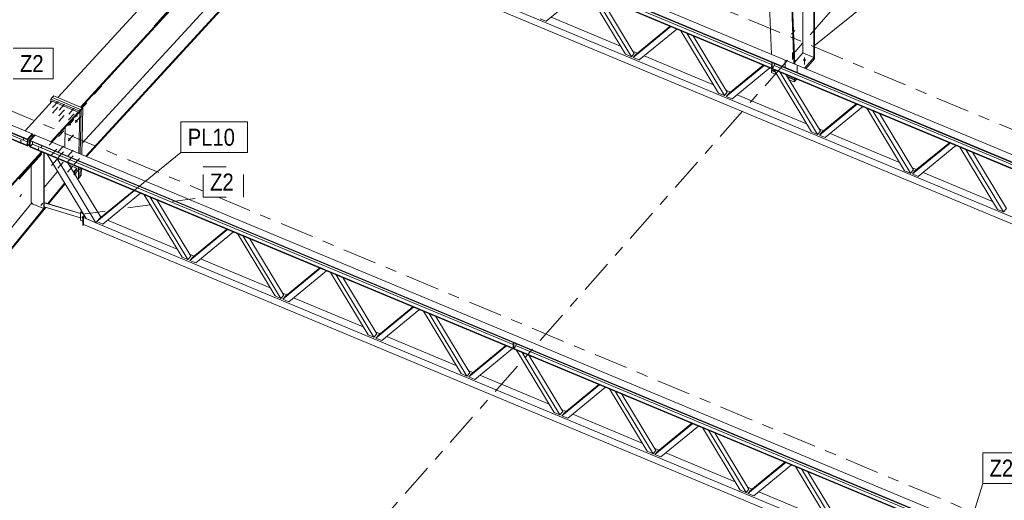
# Model space of a CAD drawing. Header units: millimetres. Extents: x -698 to 216, y -34 to 576.
# Tile 45 of 88: x -393 to -307, y 377 to 419. Entities that reach past the tile are written whole.
import ezdxf

# ---------------------------------------------------------------- set-up
doc = ezdxf.new("R2010")
doc.units = ezdxf.units.MM
for name, pattern in [('XKITLINE00', [0]), ('XKITLINE02', [4, 2, -2]), ('XKITLINE03', [6, 3, -1, 1, -1])]:
    doc.linetypes.add(name, pattern=pattern)
for name, color, linetype, lineweight in [('Element', 2, 'Continuous', 0), ('Spoina', 1, 'Continuous', 0), ('Znak elementu', 2, 'Continuous', 0), ('Śruba', 3, 'Continuous', 0)]:
    doc.layers.add(name, color=color, linetype=linetype, lineweight=lineweight)
doc.styles.add('ARIAL', font='ARIAL.TTF')

msp = doc.modelspace()

# ---------------------------------------------------------------- hatches: boundary and pattern name
at = {"layer": 'Śruba'}
for points in [[(-324.163, 415.602), (-324.176, 415.603), (-324.189, 415.605), (-324.201, 415.608), (-324.213, 415.612), (-324.224, 415.617), (-324.235, 415.622), (-324.244, 415.628), (-324.253, 415.635), (-324.261, 415.642), (-324.268, 415.65), (-324.273, 415.658), (-324.278, 415.667), (-324.281, 415.675), (-324.283, 415.684), (-324.284, 415.693), (-324.283, 415.702), (-324.281, 415.711), (-324.278, 415.72), (-324.273, 415.728), (-324.268, 415.736), (-324.261, 415.744), (-324.253, 415.751), (-324.244, 415.758), (-324.235, 415.764), (-324.224, 415.769), (-324.213, 415.774), (-324.201, 415.778), (-324.189, 415.781), (-324.176, 415.783), (-324.163, 415.784), (-324.15, 415.785), (-324.137, 415.784), (-324.124, 415.783), (-324.112, 415.781), (-324.099, 415.778), (-324.087, 415.774), (-324.076, 415.769), (-324.066, 415.764), (-324.056, 415.758), (-324.047, 415.751), (-324.039, 415.744), (-324.033, 415.736), (-324.027, 415.728), (-324.023, 415.72), (-324.019, 415.711), (-324.018, 415.702), (-324.017, 415.693), (-324.018, 415.684), (-324.019, 415.675), (-324.023, 415.667), (-324.027, 415.658), (-324.033, 415.65), (-324.039, 415.642), (-324.047, 415.635), (-324.056, 415.628), (-324.066, 415.622), (-324.076, 415.617), (-324.087, 415.612), (-324.099, 415.608), (-324.112, 415.605), (-324.124, 415.603), (-324.137, 415.602), (-324.15, 415.601)], [(-388.276, 410.845), (-388.267, 410.836), (-388.259, 410.825), (-388.252, 410.815), (-388.246, 410.804), (-388.24, 410.794), (-388.236, 410.783), (-388.233, 410.772), (-388.23, 410.762), (-388.229, 410.751), (-388.229, 410.742), (-388.23, 410.732), (-388.232, 410.723), (-388.235, 410.715), (-388.24, 410.708), (-388.245, 410.701), (-388.251, 410.695), (-388.258, 410.691), (-388.266, 410.687), (-388.274, 410.684), (-388.284, 410.682), (-388.293, 410.681), (-388.304, 410.682), (-388.314, 410.683), (-388.325, 410.685), (-388.337, 410.689), (-388.348, 410.693), (-388.359, 410.699), (-388.37, 410.705), (-388.381, 410.712), (-388.391, 410.72), (-388.401, 410.728), (-388.41, 410.737), (-388.419, 410.747), (-388.427, 410.757), (-388.434, 410.768), (-388.44, 410.778), (-388.446, 410.789), (-388.45, 410.8), (-388.453, 410.81), (-388.456, 410.821), (-388.457, 410.831), (-388.457, 410.841), (-388.456, 410.85), (-388.454, 410.859), (-388.451, 410.867), (-388.447, 410.875), (-388.441, 410.881), (-388.435, 410.887), (-388.428, 410.892), (-388.42, 410.896), (-388.412, 410.899), (-388.403, 410.9), (-388.393, 410.901), (-388.382, 410.901), (-388.372, 410.9), (-388.361, 410.897), (-388.35, 410.894), (-388.338, 410.889), (-388.327, 410.884), (-388.316, 410.878), (-388.306, 410.871), (-388.295, 410.863), (-388.285, 410.854)], [(-388.868, 410.092), (-388.859, 410.082), (-388.851, 410.072), (-388.844, 410.062), (-388.837, 410.051), (-388.832, 410.04), (-388.828, 410.03), (-388.824, 410.019), (-388.822, 410.008), (-388.821, 409.998), (-388.821, 409.988), (-388.822, 409.979), (-388.824, 409.97), (-388.827, 409.962), (-388.831, 409.955), (-388.836, 409.948), (-388.843, 409.942), (-388.85, 409.937), (-388.857, 409.934), (-388.866, 409.931), (-388.875, 409.929), (-388.885, 409.928), (-388.895, 409.928), (-388.906, 409.93), (-388.917, 409.932), (-388.928, 409.936), (-388.939, 409.94), (-388.95, 409.945), (-388.961, 409.952), (-388.972, 409.959), (-388.983, 409.967), (-388.992, 409.975), (-389.002, 409.984), (-389.011, 409.994), (-389.019, 410.004), (-389.026, 410.014), (-389.032, 410.025), (-389.037, 410.036), (-389.042, 410.047), (-389.045, 410.057), (-389.047, 410.068), (-389.048, 410.078), (-389.049, 410.088), (-389.048, 410.097), (-389.045, 410.106), (-389.042, 410.114), (-389.038, 410.122), (-389.033, 410.128), (-389.027, 410.134), (-389.02, 410.139), (-389.012, 410.143), (-389.003, 410.146), (-388.994, 410.147), (-388.984, 410.148), (-388.974, 410.148), (-388.963, 410.146), (-388.952, 410.144), (-388.941, 410.141), (-388.93, 410.136), (-388.919, 410.131), (-388.908, 410.125), (-388.897, 410.118), (-388.887, 410.11), (-388.877, 410.101)], [(-388.287, 410.35), (-388.278, 410.34), (-388.27, 410.33), (-388.263, 410.319), (-388.257, 410.309), (-388.251, 410.298), (-388.247, 410.287), (-388.244, 410.277), (-388.241, 410.266), (-388.24, 410.256), (-388.24, 410.246), (-388.241, 410.237), (-388.243, 410.228), (-388.246, 410.22), (-388.25, 410.212), (-388.256, 410.206), (-388.262, 410.2), (-388.269, 410.195), (-388.277, 410.191), (-388.285, 410.188), (-388.294, 410.187), (-388.304, 410.186), (-388.315, 410.186), (-388.325, 410.187), (-388.336, 410.19), (-388.347, 410.193), (-388.359, 410.198), (-388.37, 410.203), (-388.381, 410.209), (-388.391, 410.216), (-388.402, 410.224), (-388.412, 410.233), (-388.421, 410.242), (-388.43, 410.251), (-388.438, 410.262), (-388.445, 410.272), (-388.451, 410.283), (-388.457, 410.293), (-388.461, 410.304), (-388.464, 410.315), (-388.467, 410.325), (-388.468, 410.336), (-388.468, 410.345), (-388.467, 410.355), (-388.465, 410.364), (-388.462, 410.372), (-388.457, 410.379), (-388.452, 410.386), (-388.446, 410.392), (-388.439, 410.396), (-388.431, 410.4), (-388.423, 410.403), (-388.413, 410.405), (-388.404, 410.406), (-388.393, 410.405), (-388.383, 410.404), (-388.372, 410.402), (-388.36, 410.398), (-388.349, 410.394), (-388.338, 410.388), (-388.327, 410.382), (-388.316, 410.375), (-388.306, 410.367), (-388.296, 410.359)], [(-393.257, 408.502), (-393.268, 408.505), (-393.278, 408.508), (-393.287, 408.513), (-393.294, 408.52), (-393.299, 408.526), (-393.302, 408.534), (-393.303, 408.541), (-393.302, 408.549), (-393.298, 408.556), (-393.293, 408.563), (-393.285, 408.569), (-393.276, 408.573), (-393.266, 408.577), (-393.255, 408.579), (-393.244, 408.579), (-393.233, 408.578), (-393.222, 408.576), (-393.212, 408.572), (-393.203, 408.567), (-393.196, 408.561), (-393.191, 408.554), (-393.187, 408.546), (-393.186, 408.539), (-393.188, 408.531), (-393.191, 408.524), (-393.197, 408.517), (-393.204, 408.512), (-393.213, 408.507), (-393.223, 408.504), (-393.234, 408.502), (-393.246, 408.501)], [(-388.897, 408.741), (-388.888, 408.732), (-388.88, 408.722), (-388.873, 408.711), (-388.867, 408.701), (-388.861, 408.69), (-388.857, 408.679), (-388.854, 408.668), (-388.852, 408.658), (-388.85, 408.648), (-388.85, 408.638), (-388.851, 408.628), (-388.853, 408.62), (-388.856, 408.611), (-388.861, 408.604), (-388.866, 408.597), (-388.872, 408.592), (-388.879, 408.587), (-388.887, 408.583), (-388.895, 408.58), (-388.905, 408.578), (-388.915, 408.578), (-388.925, 408.578), (-388.936, 408.579), (-388.946, 408.582), (-388.958, 408.585), (-388.969, 408.59), (-388.98, 408.595), (-388.991, 408.601), (-389.002, 408.608), (-389.012, 408.616), (-389.022, 408.625), (-389.031, 408.634), (-389.04, 408.643), (-389.048, 408.653), (-389.055, 408.664), (-389.061, 408.674), (-389.067, 408.685), (-389.071, 408.696), (-389.075, 408.707), (-389.077, 408.717), (-389.078, 408.727), (-389.078, 408.737), (-389.077, 408.747), (-389.075, 408.756), (-389.072, 408.764), (-389.068, 408.771), (-389.062, 408.778), (-389.056, 408.783), (-389.049, 408.788), (-389.041, 408.792), (-389.033, 408.795), (-389.024, 408.797), (-389.014, 408.798), (-389.003, 408.797), (-388.993, 408.796), (-388.982, 408.793), (-388.971, 408.79), (-388.96, 408.786), (-388.948, 408.78), (-388.937, 408.774), (-388.927, 408.767), (-388.916, 408.759), (-388.906, 408.751)], [(-391.69, 407.847), (-391.701, 407.85), (-391.711, 407.854), (-391.719, 407.859), (-391.726, 407.865), (-391.732, 407.872), (-391.735, 407.879), (-391.736, 407.887), (-391.734, 407.894), (-391.731, 407.902), (-391.725, 407.908), (-391.718, 407.914), (-391.709, 407.919), (-391.699, 407.922), (-391.688, 407.924), (-391.677, 407.924), (-391.665, 407.923), (-391.654, 407.921), (-391.644, 407.917), (-391.636, 407.912), (-391.628, 407.906), (-391.623, 407.899), (-391.62, 407.892), (-391.619, 407.884), (-391.62, 407.877), (-391.624, 407.869), (-391.629, 407.863), (-391.637, 407.857), (-391.646, 407.852), (-391.656, 407.849), (-391.667, 407.847), (-391.678, 407.846)], [(-388.388, 405.728), (-388.379, 405.718), (-388.371, 405.708), (-388.364, 405.698), (-388.357, 405.687), (-388.352, 405.676), (-388.348, 405.666), (-388.344, 405.655), (-388.342, 405.644), (-388.341, 405.634), (-388.341, 405.624), (-388.342, 405.615), (-388.344, 405.606), (-388.347, 405.598), (-388.351, 405.591), (-388.357, 405.584), (-388.363, 405.578), (-388.37, 405.573), (-388.378, 405.57), (-388.386, 405.567), (-388.395, 405.565), (-388.405, 405.564), (-388.415, 405.564), (-388.426, 405.566), (-388.437, 405.568), (-388.448, 405.572), (-388.459, 405.576), (-388.471, 405.581), (-388.482, 405.588), (-388.492, 405.595), (-388.503, 405.602), (-388.513, 405.611), (-388.522, 405.62), (-388.531, 405.63), (-388.539, 405.64), (-388.546, 405.65), (-388.552, 405.661), (-388.557, 405.672), (-388.562, 405.682), (-388.565, 405.693), (-388.567, 405.704), (-388.569, 405.714), (-388.569, 405.724), (-388.568, 405.733), (-388.566, 405.742), (-388.562, 405.75), (-388.558, 405.758), (-388.553, 405.764), (-388.547, 405.77), (-388.54, 405.775), (-388.532, 405.779), (-388.523, 405.781), (-388.514, 405.783), (-388.504, 405.784), (-388.494, 405.784), (-388.483, 405.782), (-388.472, 405.78), (-388.461, 405.777), (-388.45, 405.772), (-388.439, 405.767), (-388.428, 405.761), (-388.417, 405.753), (-388.407, 405.746), (-388.397, 405.737)], [(-391.412, 402.93), (-391.405, 402.921), (-391.399, 402.912), (-391.396, 402.902), (-391.394, 402.894), (-391.394, 402.885), (-391.396, 402.878), (-391.4, 402.872), (-391.405, 402.867), (-391.412, 402.865), (-391.42, 402.863), (-391.43, 402.864), (-391.439, 402.867), (-391.449, 402.871), (-391.458, 402.876), (-391.467, 402.883), (-391.476, 402.891), (-391.482, 402.9), (-391.488, 402.909), (-391.491, 402.919), (-391.493, 402.928), (-391.493, 402.936), (-391.491, 402.943), (-391.487, 402.949), (-391.482, 402.954), (-391.475, 402.957), (-391.467, 402.958), (-391.458, 402.957), (-391.448, 402.955), (-391.438, 402.95), (-391.429, 402.945), (-391.42, 402.938)], [(-387.79, 401.839), (-387.784, 401.83), (-387.778, 401.821), (-387.775, 401.811), (-387.773, 401.802), (-387.773, 401.794), (-387.775, 401.787), (-387.779, 401.781), (-387.784, 401.776), (-387.791, 401.773), (-387.799, 401.772), (-387.808, 401.773), (-387.818, 401.775), (-387.828, 401.78), (-387.837, 401.785), (-387.846, 401.792), (-387.854, 401.8), (-387.861, 401.809), (-387.867, 401.818), (-387.87, 401.828), (-387.872, 401.836), (-387.872, 401.845), (-387.87, 401.852), (-387.866, 401.858), (-387.861, 401.863), (-387.854, 401.866), (-387.846, 401.867), (-387.837, 401.866), (-387.827, 401.863), (-387.817, 401.859), (-387.808, 401.854), (-387.799, 401.847)]]:
    msp.add_hatch(color=256, dxfattribs=at).paths.add_polyline_path(points, flags=17)

# ---------------------------------------------------------------- linework, layer by layer
at = {"layer": 'Element', "linetype": 'XKITLINE00', "lineweight": 0}
for p, q in [((-477.475, 444.782), (-392.24, 409.179)), ((-327.075, 416.2), (-328.145, 444.759)), ((-392.685, 408.113), (-477.92, 443.716)), ((-392.684, 408.163), (-477.919, 443.766)), ((-477.908, 444.261), (-392.673, 408.659)), ((-477.907, 444.311), (-392.672, 408.708)), ((-325.081, 415.367), (-326.15, 443.926)), ((-325.007, 415.336), (-326.076, 443.895)), ((-324.293, 416.316), (-324.293, 443.15)), ((-323.324, 415.912), (-323.324, 442.746)), ((-323.255, 415.99), (-323.255, 442.717)), ((-369.721, 433.312), (-284.486, 397.709)), ((-369.72, 433.361), (-284.485, 397.758)), ((-369.288, 433.832), (-284.053, 398.229)), ((-389.995, 412.373), (-371.573, 432.458)), ((-388, 411.539), (-368.864, 432.403)), ((-387.936, 411.513), (-368.799, 432.377)), ((-284.498, 397.164), (-369.733, 432.766)), ((-284.497, 397.213), (-369.732, 432.816)), ((-369.526, 433.04), (-327.049, 415.297)), ((-387.856, 408.319), (-369.6, 428.226)), ((-387.524, 407.209), (-368.543, 427.906)), ((-387.46, 407.182), (-368.479, 427.879)), ((-435.11, 426.194), (-392.678, 408.469)), ((-365.024, 425.94), (-289.228, 394.279)), ((-363.939, 426.091), (-289.226, 394.883)), ((-343.606, 421.853), (-346.93, 419.12)), ((-339.936, 416.199), (-343.26, 421.709)), ((-339.418, 415.983), (-342.742, 421.492)), ((-342.158, 421.248), (-339.159, 416.277)), ((-346.93, 419.12), (-347.448, 419.337)), ((-346.497, 419.476), (-340.369, 416.917)), ((-339.246, 415.911), (-335.922, 418.644)), ((-338.986, 416.205), (-335.987, 418.671)), ((-335.404, 418.427), (-338.728, 415.694)), ((-331.734, 412.773), (-335.058, 418.282)), ((-331.216, 412.556), (-334.54, 418.066)), ((-333.956, 417.822), (-330.956, 412.851)), ((-339.418, 415.983), (-339.936, 416.199)), ((-339.159, 416.277), (-339.418, 415.983)), ((-339.267, 416.456), (-338.878, 416.294)), ((-339.246, 415.911), (-338.986, 416.205)), ((-338.728, 415.694), (-339.246, 415.911)), ((-338.295, 416.05), (-332.167, 413.49)), ((-325.013, 415.499), (-324.293, 416.316)), ((-324.293, 416.316), (-323.324, 415.912)), ((-324.148, 414.977), (-323.272, 415.971)), ((-323.324, 415.912), (-323.255, 415.99)), ((-323.272, 415.971), (-323.272, 415.789)), ((-331.044, 412.485), (-327.72, 415.217)), ((-330.784, 412.779), (-327.785, 415.245)), ((-327.202, 415.001), (-330.526, 412.268)), ((-327.056, 414.996), (-327.045, 415.486)), ((-327.056, 414.996), (-326.999, 414.973)), ((-326.988, 415.462), (-326.999, 414.973)), ((-326.999, 414.973), (-326.882, 415.1)), ((-326.882, 415.1), (-326.793, 415.318)), ((-326.838, 415.209), (-284.49, 397.52)), ((-326.793, 415.318), (-326.792, 415.38)), ((-324.031, 414.928), (-323.272, 415.789)), ((-327.061, 414.769), (-327.023, 414.811)), ((-327.061, 414.769), (-326.715, 414.624)), ((-327.061, 414.587), (-327.061, 414.769)), ((-327.061, 414.587), (-326.569, 414.382)), ((-327.023, 414.811), (-327.028, 414.928)), ((-327.023, 414.811), (-326.762, 414.702)), ((-323.531, 409.347), (-326.855, 414.856)), ((-323.013, 409.13), (-326.337, 414.64)), ((-325.753, 414.396), (-322.754, 409.425)), ((-325.66, 414.242), (-325.029, 413.978)), ((-325.613, 414.164), (-325.066, 413.935)), ((-325.467, 413.922), (-325.066, 413.754)), ((-325.066, 413.935), (-324.954, 414.062)), ((-325.066, 413.754), (-324.837, 414.013)), ((-325.066, 413.754), (-325.066, 413.935)), ((-325.029, 413.978), (-325.033, 414.095)), ((-325.029, 413.978), (-324.959, 414.061)), ((-324.959, 414.061), (-324.96, 414.065)), ((-390.482, 412.381), (-390.612, 412.239)), ((-390.482, 412.381), (-390.353, 412.522)), ((-390.482, 412.381), (-387.918, 411.309)), ((-390.482, 412.381), (-387.918, 411.309)), ((-390.353, 412.522), (-387.788, 411.451)), ((-331.216, 412.556), (-331.734, 412.773)), ((-330.956, 412.851), (-331.216, 412.556)), ((-331.065, 413.03), (-330.676, 412.868)), ((-331.044, 412.485), (-330.784, 412.779)), ((-330.526, 412.268), (-331.044, 412.485)), ((-330.093, 412.624), (-323.964, 410.064)), ((-392.867, 409.441), (-390.472, 412.052)), ((-390.612, 412.239), (-390.62, 411.892)), ((-390.612, 412.239), (-388.047, 411.168)), ((-388.193, 411.1), (-390.472, 412.052)), ((-322.841, 409.058), (-319.517, 411.791)), ((-322.582, 409.353), (-319.583, 411.819)), ((-318.999, 411.575), (-322.323, 408.842)), ((-390.587, 408.489), (-388.193, 411.1)), ((-390.523, 408.462), (-388.195, 411.001)), ((-388.195, 411.001), (-388.193, 411.1)), ((-388.128, 407.462), (-388.047, 411.168)), ((-388.047, 411.168), (-387.918, 411.309)), ((-388.003, 407.409), (-387.918, 411.309)), ((-388.003, 407.409), (-387.918, 411.309)), ((-387.918, 411.309), (-387.788, 411.451)), ((-387.877, 407.357), (-387.788, 411.451)), ((-315.329, 405.921), (-318.653, 411.43)), ((-314.811, 405.704), (-318.135, 411.214)), ((-317.551, 410.97), (-314.552, 405.998)), ((-392.673, 408.689), (-392.241, 409.161)), ((-392.24, 409.179), (-392.672, 408.708)), ((-392.184, 409.137), (-392.616, 408.666)), ((-392.473, 408.606), (-392.041, 409.077)), ((-392.416, 408.601), (-391.984, 409.072)), ((-392.241, 409.161), (-392.24, 409.179)), ((-392.241, 409.161), (-392.184, 409.137)), ((-392.189, 408.917), (-392.184, 409.137)), ((-392.041, 409.077), (-391.996, 409.058)), ((-391.984, 409.072), (-306.749, 373.469)), ((-389.368, 407.979), (-389.329, 409.764)), ((-323.013, 409.13), (-323.531, 409.347)), ((-322.754, 409.425), (-323.013, 409.13)), ((-322.862, 409.604), (-322.474, 409.442)), ((-322.841, 409.058), (-322.582, 409.353)), ((-322.323, 408.842), (-322.841, 409.058)), ((-321.89, 409.198), (-315.762, 406.638)), ((-392.685, 408.132), (-392.673, 408.689)), ((-392.685, 408.113), (-392.684, 408.163)), ((-392.628, 408.108), (-392.685, 408.132)), ((-392.673, 408.127), (-392.685, 408.113)), ((-392.673, 408.689), (-392.672, 408.708)), ((-392.673, 408.659), (-392.673, 408.689)), ((-392.616, 408.666), (-392.673, 408.689)), ((-392.628, 408.108), (-392.616, 408.666)), ((-392.481, 408.269), (-392.628, 408.108)), ((-392.486, 408.048), (-392.473, 408.606)), ((-392.486, 408.048), (-392.429, 408.025)), ((-392.473, 408.606), (-392.416, 408.582)), ((-392.429, 408.025), (-392.416, 408.582)), ((-392.428, 408.056), (-392.429, 408.006)), ((-392.223, 408.279), (-392.428, 408.056)), ((-307.193, 372.453), (-392.428, 408.056)), ((-392.417, 408.551), (-392.416, 408.582)), ((-392.417, 408.551), (-307.182, 372.949)), ((-392.416, 408.601), (-307.181, 372.998)), ((-392.416, 408.582), (-392.416, 408.601)), ((-392.219, 408.468), (-392.223, 408.279)), ((-392.223, 408.279), (-349.83, 390.572)), ((-314.639, 405.632), (-311.315, 408.365)), ((-314.38, 405.927), (-311.38, 408.392)), ((-310.797, 408.149), (-314.121, 405.416)), ((-413.032, 384.014), (-391.417, 407.583)), ((-412.968, 383.987), (-391.353, 407.557)), ((-307.194, 372.403), (-392.429, 408.006)), ((-391.23, 402.579), (-391.23, 407.505)), ((-391.178, 402.638), (-391.178, 407.484)), ((-387.499, 401.692), (-390.929, 407.38)), ((-307.127, 402.494), (-310.451, 408.004)), ((-306.609, 402.278), (-309.933, 407.788)), ((-309.349, 407.544), (-306.349, 402.572)), ((-392.327, 406.495), (-392.327, 403.159)), ((-390.066, 407.019), (-386.636, 401.331)), ((-389.093, 406.612), (-386.203, 401.821)), ((-388.307, 406.14), (-388.976, 406.419)), ((-391.178, 404.433), (-390.011, 405.857)), ((-388.595, 405.788), (-388.307, 406.14)), ((-388.562, 405.732), (-388.303, 406.048)), ((-388.303, 406.048), (-388.307, 406.14)), ((-388.177, 405.245), (-388.155, 406.221)), ((-388.047, 405.387), (-388.03, 406.169)), ((-388.047, 405.387), (-388.03, 406.169)), ((-388.047, 405.387), (-387.917, 405.528)), ((-387.917, 405.528), (-387.904, 406.116)), ((-314.811, 405.704), (-315.329, 405.921)), ((-314.552, 405.998), (-314.811, 405.704)), ((-314.66, 406.178), (-314.271, 406.016)), ((-314.639, 405.632), (-314.38, 405.927)), ((-314.121, 405.416), (-314.639, 405.632)), ((-313.688, 405.772), (-307.56, 403.212)), ((-390.862, 403.021), (-389.387, 404.822)), ((-390.798, 403.002), (-389.353, 404.766)), ((-388.299, 405.296), (-388.177, 405.245)), ((-388.177, 405.245), (-388.047, 405.387)), ((-386.549, 401.429), (-383.225, 404.162)), ((-386.29, 401.723), (-383.29, 404.189)), ((-382.707, 403.945), (-386.031, 401.212)), ((-379.037, 398.291), (-382.361, 403.801)), ((-409.212, 382.418), (-392.275, 403.093)), ((-392.327, 403.159), (-392.184, 402.978)), ((-392.184, 402.978), (-391.23, 402.579)), ((-391.178, 403.117), (-388.001, 402.156)), ((-391.178, 403.11), (-388.001, 402.15)), ((-391.178, 403.092), (-388.001, 402.131)), ((-378.519, 398.075), (-381.843, 403.584)), ((-381.259, 403.34), (-378.26, 398.369)), ((-408.115, 381.96), (-391.118, 402.708)), ((-408.056, 381.935), (-391.055, 402.689)), ((-391.23, 402.579), (-391.178, 402.638)), ((-391.178, 402.726), (-388.001, 401.765)), ((-388.001, 402.226), (-387.949, 402.285)), ((-387.761, 402.126), (-388.001, 402.226)), ((-388.001, 402.226), (-388.001, 401.561)), ((-387.949, 402.285), (-387.826, 402.234)), ((-306.609, 402.278), (-307.127, 402.494)), ((-306.349, 402.572), (-306.609, 402.278)), ((-388.001, 401.561), (-387.785, 401.471)), ((-387.785, 401.808), (-387.657, 401.953)), ((-387.742, 401.79), (-387.785, 401.808)), ((-387.785, 401.143), (-387.785, 401.808)), ((-387.785, 401.143), (-387.742, 401.125)), ((-387.742, 401.79), (-387.633, 401.914)), ((-387.742, 401.125), (-387.742, 401.79)), ((-387.742, 401.125), (-387.701, 401.171)), ((-387.622, 401.896), (-387.721, 401.784)), ((-387.721, 401.784), (-386.691, 401.354)), ((-387.721, 401.784), (-387.721, 401.179)), ((-387.721, 401.179), (-311.924, 369.519)), ((-386.636, 401.331), (-387.499, 401.692)), ((-386.203, 401.821), (-386.636, 401.331)), ((-386.636, 401.331), (-311.922, 370.123)), ((-386.549, 401.429), (-386.29, 401.723)), ((-386.031, 401.212), (-386.549, 401.429)), ((-386.203, 401.821), (-386.181, 401.812)), ((-385.598, 401.568), (-379.47, 399.009)), ((-378.347, 398.003), (-375.023, 400.735)), ((-378.087, 398.297), (-375.088, 400.763)), ((-374.505, 400.519), (-377.829, 397.786)), ((-370.835, 394.865), (-374.159, 400.374)), ((-370.317, 394.648), (-373.641, 400.158)), ((-373.056, 399.914), (-370.057, 394.943)), ((-378.368, 398.548), (-377.979, 398.386)), ((-378.519, 398.075), (-379.037, 398.291)), ((-378.26, 398.369), (-378.519, 398.075)), ((-378.347, 398.003), (-378.087, 398.297)), ((-377.829, 397.786), (-378.347, 398.003)), ((-377.396, 398.142), (-371.268, 395.582)), ((-370.144, 394.577), (-366.821, 397.309)), ((-369.885, 394.871), (-366.886, 397.337)), ((-366.303, 397.093), (-369.627, 394.36)), ((-362.632, 391.439), (-365.956, 396.948)), ((-362.114, 391.222), (-365.438, 396.732)), ((-364.854, 396.488), (-361.855, 391.517)), ((-370.165, 395.122), (-369.777, 394.96)), ((-370.317, 394.648), (-370.835, 394.865)), ((-370.057, 394.943), (-370.317, 394.648)), ((-370.144, 394.577), (-369.885, 394.871)), ((-369.627, 394.36), (-370.144, 394.577)), ((-369.194, 394.716), (-363.065, 392.156)), ((-361.942, 391.15), (-358.618, 393.883)), ((-361.683, 391.445), (-358.684, 393.91)), ((-358.1, 393.667), (-361.424, 390.934)), ((-354.43, 388.013), (-357.754, 393.522)), ((-353.912, 387.796), (-357.236, 393.306)), ((-356.652, 393.062), (-353.653, 388.09)), ((-361.963, 391.696), (-361.575, 391.534)), ((-362.114, 391.222), (-362.632, 391.439)), ((-361.855, 391.517), (-362.114, 391.222)), ((-361.942, 391.15), (-361.683, 391.445)), ((-361.424, 390.934), (-361.942, 391.15)), ((-360.991, 391.29), (-354.863, 388.73)), ((-349.837, 390.272), (-349.826, 390.761)), ((-349.769, 390.737), (-349.78, 390.248)), ((-353.74, 387.724), (-350.416, 390.457)), ((-353.48, 388.018), (-350.481, 390.484)), ((-349.898, 390.241), (-353.222, 387.508)), ((-349.837, 390.272), (-349.78, 390.248)), ((-349.78, 390.248), (-349.663, 390.375)), ((-349.663, 390.375), (-349.574, 390.593)), ((-349.619, 390.484), (-307.187, 372.759)), ((-349.574, 390.593), (-349.573, 390.655)), ((-346.228, 384.586), (-349.552, 390.096)), ((-345.71, 384.37), (-349.034, 389.88)), ((-348.45, 389.636), (-345.45, 384.664)), ((-353.653, 388.09), (-353.912, 387.796)), ((-353.761, 388.27), (-353.372, 388.107)), ((-353.912, 387.796), (-354.43, 388.013)), ((-353.74, 387.724), (-353.48, 388.018)), ((-353.222, 387.508), (-353.74, 387.724)), ((-352.789, 387.864), (-346.661, 385.304)), ((-345.538, 384.298), (-342.214, 387.031)), ((-345.278, 384.592), (-342.279, 387.058)), ((-341.696, 386.815), (-345.02, 384.082)), ((-338.025, 381.16), (-341.349, 386.67)), ((-337.507, 380.944), (-340.831, 386.454)), ((-340.247, 386.21), (-337.248, 381.238)), ((-345.45, 384.664), (-345.71, 384.37)), ((-345.559, 384.844), (-345.17, 384.681)), ((-345.71, 384.37), (-346.228, 384.586)), ((-345.538, 384.298), (-345.278, 384.592)), ((-345.02, 384.082), (-345.538, 384.298)), ((-344.587, 384.438), (-338.458, 381.878)), ((-337.335, 380.872), (-334.011, 383.605)), ((-337.076, 381.166), (-334.077, 383.632)), ((-333.493, 383.388), (-336.817, 380.656)), ((-329.823, 377.734), (-333.147, 383.244)), ((-329.305, 377.518), (-332.629, 383.027)), ((-332.045, 382.783), (-329.046, 377.812)), ((-337.507, 380.944), (-338.025, 381.16)), ((-337.248, 381.238), (-337.507, 380.944)), ((-337.356, 381.418), (-336.968, 381.255)), ((-337.335, 380.872), (-337.076, 381.166)), ((-336.817, 380.656), (-337.335, 380.872)), ((-336.384, 381.012), (-330.256, 378.452)), ((-329.133, 377.446), (-325.809, 380.179)), ((-328.874, 377.74), (-325.874, 380.206)), ((-325.291, 379.962), (-328.615, 377.229)), ((-321.621, 374.308), (-324.945, 379.818)), ((-321.103, 374.092), (-324.427, 379.601)), ((-323.843, 379.357), (-320.843, 374.386)), ((-329.305, 377.518), (-329.823, 377.734)), ((-329.046, 377.812), (-329.305, 377.518)), ((-329.154, 377.991), (-328.765, 377.829)), ((-329.133, 377.446), (-328.874, 377.74)), ((-328.615, 377.229), (-329.133, 377.446)), ((-328.182, 377.585), (-322.054, 375.026))]:
    msp.add_line(p, q, dxfattribs=at)
at = {"layer": 'Spoina', "linetype": 'XKITLINE03', "lineweight": 0}
for p, q in [((-489.047, 450.862), (-377.157, 404.125)), ((-540.198, 238.634), (-357.487, 445.897)), ((-494.267, 224.393), (-314.741, 428.042)), ((-351.234, 428.523), (-294.72, 404.917)), ((-375.838, 403.574), (-291.666, 368.415))]:
    msp.add_line(p, q, dxfattribs=at)
at = {"layer": 'Znak elementu', "linetype": 'XKITLINE00', "lineweight": 0}
for p, q in [((-323.293, 416.931), (-316.222, 422.652)), ((-393.925, 416.73), (-390.391, 416.73)), ((-390.391, 414.03), (-390.391, 416.73)), ((-393.925, 414.03), (-390.391, 414.03)), ((-379.133, 410.227), (-373.261, 410.227)), ((-379.133, 407.527), (-379.133, 410.227)), ((-373.261, 407.527), (-373.261, 410.227)), ((-386.204, 401.806), (-379.133, 407.527)), ((-379.133, 407.527), (-373.261, 407.527)), ((-308.434, 381.02), (-304.9, 381.02)), ((-308.434, 378.32), (-308.434, 381.02)), ((-311.022, 370.01), (-308.434, 378.32)), ((-308.434, 378.32), (-304.9, 378.32))]:
    msp.add_line(p, q, dxfattribs=at)
at = {"layer": 'Znak elementu', "linetype": 'XKITLINE02', "lineweight": 0}
for p, q in [((-377.157, 406.274), (-373.622, 406.274)), ((-377.157, 403.574), (-377.157, 406.274)), ((-373.622, 403.574), (-373.622, 406.274)), ((-387.783, 402.078), (-377.157, 403.574)), ((-377.157, 403.574), (-373.622, 403.574))]:
    msp.add_line(p, q, dxfattribs=at)
at = {"layer": 'Śruba', "linetype": 'XKITLINE02', "lineweight": 0}
for p, q in [((-325.016, 418.293), (-325.297, 417.974)), ((-325.219, 415.735), (-325.219, 416.363)), ((-325.867, 414.999), (-325.867, 415.628)), ((-324.799, 414.553), (-324.799, 415.181)), ((-390.457, 411.011), (-389.981, 411.529)), ((-390.446, 411.507), (-389.971, 412.025)), ((-389.876, 411.269), (-389.401, 411.787)), ((-389.898, 410.277), (-389.422, 410.796)), ((-389.887, 410.773), (-389.411, 411.291)), ((-389.032, 410.416), (-388.557, 410.934)), ((-389.021, 410.912), (-388.546, 411.43)), ((-389.927, 408.927), (-389.452, 409.445)), ((-393.007, 408.59), (-393.001, 408.869)), ((-391.44, 407.936), (-391.434, 408.214)), ((-389.957, 407.576), (-389.481, 408.095)), ((-390.537, 407.319), (-390.062, 407.837)), ((-389.967, 407.081), (-389.492, 407.599)), ((-389.112, 406.724), (-388.637, 407.242)), ((-389.102, 407.219), (-388.626, 407.738)), ((-390.558, 406.389), (-390.082, 406.908)), ((-389.988, 406.151), (-389.512, 406.67)), ((-389.133, 405.794), (-388.657, 406.313)), ((-388.543, 406.486), (-388.067, 407.004)), ((-393.176, 403.821), (-393.349, 403.625))]:
    msp.add_line(p, q, dxfattribs=at)
at = {"layer": 'Śruba', "linetype": 'XKITLINE00', "lineweight": 0}
for p, q in [((-324.15, 415.288), (-324.15, 415.917)), ((-388.462, 410.178), (-387.987, 410.696)), ((-388.451, 410.673), (-387.976, 411.192)), ((-389.043, 409.92), (-388.567, 410.439)), ((-389.072, 408.57), (-388.597, 409.088)), ((-393.249, 408.326), (-393.243, 408.605)), ((-391.682, 407.672), (-391.676, 407.951)), ((-388.563, 405.556), (-388.087, 406.075)), ((-391.323, 403.047), (-391.496, 402.851)), ((-387.866, 401.77), (-387.714, 401.942))]:
    msp.add_line(p, q, dxfattribs=at)

# ---------------------------------------------------------------- texts
at = {"layer": 'Znak elementu', "style": 'ARIAL', "width": 0.85}
for s, p in [('Z2', (-393.325, 414.63)), ('PL10', (-378.533, 408.127)), ('Z2', (-376.557, 404.174)), ('Z2', (-307.834, 378.92))]:
    msp.add_text(s, height=1.5, dxfattribs=at).set_placement(p)

doc.saveas('drawing.dxf')
